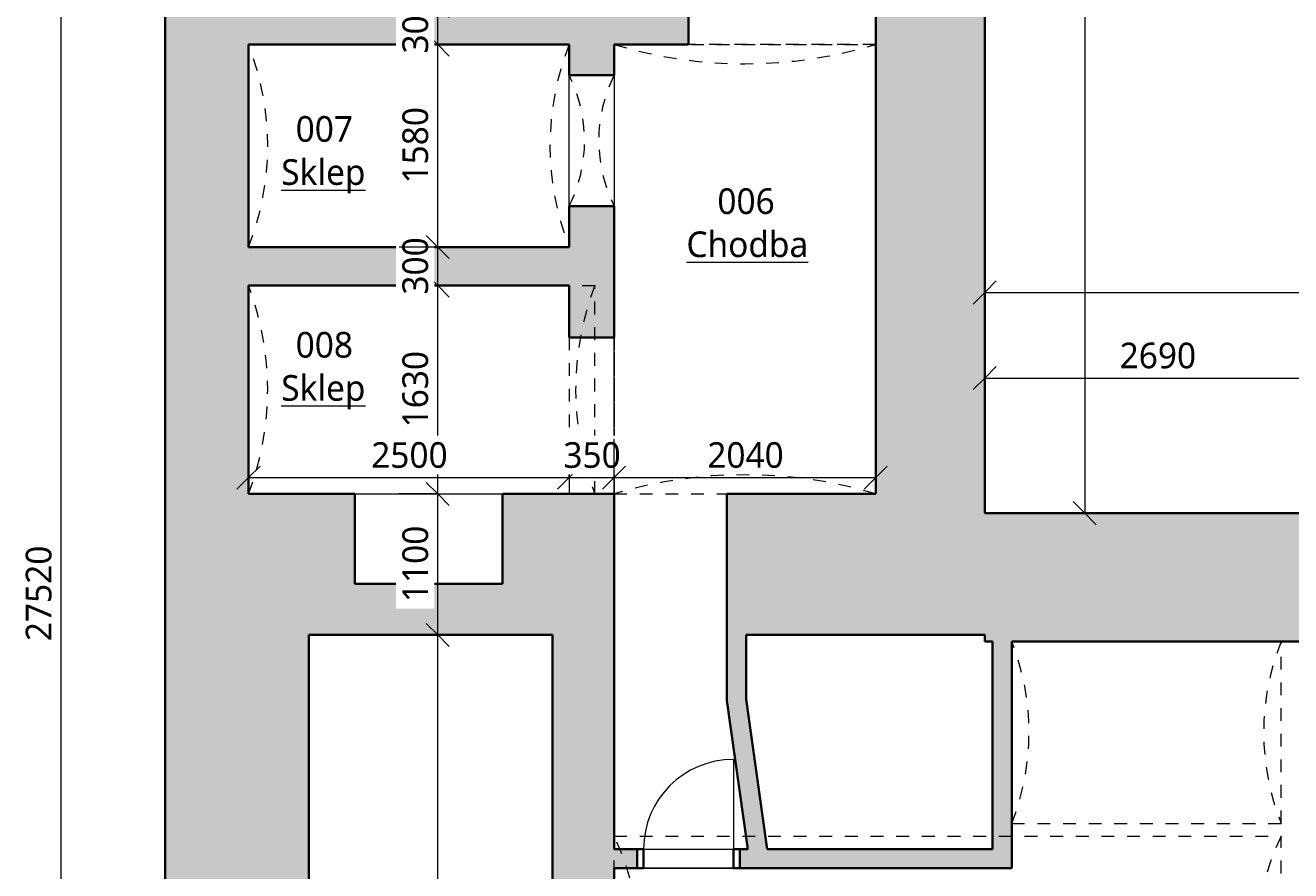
# Model space of a CAD drawing. Header units: metres. Extents: x -2.5 to 41.5, y -3.2 to 29.6.
# Tile 5 of 16: x -1.3 to 8.5, y 12 to 18.6. Entities that reach past the tile are written whole.
import ezdxf

# ---------------------------------------------------------------- set-up
doc = ezdxf.new("R2010")
doc.units = ezdxf.units.M
doc.linetypes.add('AV - Cerch_ 1 tecka 2mm', pattern=[0.004, 0.002, -0.001, 0, -0.001])
doc.layers.add('AV-KOTY', color=5, linetype='Continuous', lineweight=13, true_color=0x0000ff)
doc.layers.add('AV-MISTNOSTI', color=5, linetype='Continuous', lineweight=5, true_color=0x0000ff)
for name, color, linetype, lineweight in [('AV-KOTY-100', 7, 'Continuous', 5), ('AV-SRAFY', 7, 'Continuous', 35), ('AV-STAVBA', 7, 'Continuous', 18)]:
    doc.layers.add(name, color=color, linetype=linetype, lineweight=lineweight)
doc.styles.add('Trebuchet MS', font='trebuc.ttf', dxfattribs={"height": 0.2})
doc.styles.add('Trebuchet MS_B', font='trebuc.ttf', dxfattribs={"height": 0.2})
doc.dimstyles.new('2_mm_-_O_-_Blue_-_mm_-_zaokrouhlena_1', dxfattribs={"dimscale": 0.3048, "dimtxt": 0.20619, "dimasz": 0.590551, "dimexe": 0.393701, "dimexo": 0.0625, "dimgap": 0.065617, "dimtad": 1, "dimdec": 0, "dimlfac": 1000, "dimrnd": 10, "dimzin": 0, "dimdsep": 46, "dimtxsty": 'Trebuchet MS', "dimblk1": 'OBLIQUE', "dimblk2": 'OBLIQUE', "dimsah": 1, "dimcen": 0.09, "dimazin": 0, "dimtfac": 1, "dimtdec": 4, "dimtix": 1, "dimtmove": 0, "dimatfit": 3, "dimfxl": 0.984252, "dimfxlon": 1, "dimtvp": 1, "dimtfill": 1, "dimtolj": 1, "dimtzin": 0, "dimarcsym": 2})

# ---------------------------------------------------------------- blocks, each defined once
blk = doc.blocks.new('GM_Otvor s klenutým nadpražím - 1020x2020_2500-876092-1PP')
at = {"layer": 'AV-STAVBA', "linetype": 'AV - Cerch_ 1 tecka 2mm', "lineweight": 13}
for p, q in [((-0.51, 0.175), (0.51, 0.175)), ((0.4265, -0.175), (-0.4265, -0.175))]:
    blk.add_line(p, q, dxfattribs=at)
for centre, radius, start, end in [((0, 1.1988), 1.1438, 243.51896, 296.48104), ((0, -1.1988), 1.1437, 63.51896, 116.48104)]:
    blk.add_arc(centre, radius, start, end, dxfattribs=at)
blk = doc.blocks.new('DO_1-L_Ocel_ - 700x1970_150_bez křídla-919907-1PP')
at = {"layer": 'AV-STAVBA'}
for p, q in [((0.35, 0.775), (0.35, 0.075)), ((-0.35, 0.075), (0.35, 0.075)), ((-0.35, -0.075), (0.35, -0.075))]:
    blk.add_line(p, q, dxfattribs=at)
at = {"layer": 'AV-STAVBA', "linetype": 'AV - Cerch_ 1 tecka 2mm'}
for p, q in [((-0.4, 0.075), (0.4, 0.075)), ((-0.35, 0.075), (0.35, 0.075)), ((-0.4, -0.075), (0.4, -0.075)), ((-0.35, -0.075), (0.35, -0.075))]:
    blk.add_line(p, q, dxfattribs=at)
at = {"layer": 'AV-STAVBA', "lineweight": 35}
for p, q in [((-0.35, 0.075), (-0.4, 0.075)), ((-0.4, 0.075), (-0.4, -0.075)), ((-0.35, -0.075), (-0.35, 0.075)), ((0.4, 0.075), (0.35, 0.075)), ((0.35, 0.075), (0.35, -0.075)), ((0.4, -0.075), (0.4, 0.075)), ((-0.4, -0.075), (-0.35, -0.075)), ((0.35, -0.075), (0.4, -0.075))]:
    blk.add_line(p, q, dxfattribs=at)
at = {"layer": 'AV-STAVBA'}
blk.add_arc((0.35, 0.075), 0.7, 90, 180, dxfattribs=at)
blk = doc.blocks.new('GM_Void_valená klenba - GM_Void_valená klenba-1524421-1PP')
at = {"layer": 'AV-STAVBA', "linetype": 'AV - Cerch_ 1 tecka 2mm', "lineweight": 13}
for p, q in [((-1.02, 1.7525), (-1.02, -1.7525)), ((-1.02, 1.7525), (1.02, 1.7525)), ((1.02, 1.7525), (1.02, -1.7525)), ((-1.02, -1.7525), (1.02, -1.7525))]:
    blk.add_line(p, q, dxfattribs=at)
for centre, start, end in [((0, 5.1424), 253.25363, 286.74637), ((0, -5.1424), 73.25363, 106.74637)]:
    blk.add_arc(centre, 3.54, start, end, dxfattribs=at)
blk = doc.blocks.new('GM_Void_valená klenba - GM_Void_valená klenba-1524422-1PP')
at = {"layer": 'AV-STAVBA', "linetype": 'AV - Cerch_ 1 tecka 2mm', "lineweight": 13}
for p, q in [((-0.79, 1.25), (-0.79, -1.25)), ((-0.79, 1.25), (0.79, 1.25)), ((0.79, 1.25), (0.79, -1.25)), ((-0.79, -1.25), (0.79, -1.25))]:
    blk.add_line(p, q, dxfattribs=at)
for centre, start, end in [((0, 3.2603), 248.54682, 291.45318), ((0, -3.2603), 68.54682, 111.45318)]:
    blk.add_arc(centre, 2.16, start, end, dxfattribs=at)
blk = doc.blocks.new('GM_Void_valená klenba - GM_Void_valená klenba-1524437-1PP')
at = {"layer": 'AV-STAVBA', "linetype": 'AV - Cerch_ 1 tecka 2mm', "lineweight": 13}
for p, q in [((-0.845, 2.6), (-0.845, -2.6)), ((-0.845, 2.6), (0.845, 2.6)), ((0.845, 2.6), (0.845, -2.6)), ((-0.845, -2.6), (0.845, -2.6))]:
    blk.add_line(p, q, dxfattribs=at)
for centre, start, end in [((0, 4.3352), 244.03488, 295.96512), ((0, -4.3352), 64.03488, 115.96512)]:
    blk.add_arc(centre, 1.93, start, end, dxfattribs=at)
blk = doc.blocks.new('GM_Void_valená klenba - GM_Void_valená klenba-1524443-1PP')
at = {"layer": 'AV-STAVBA', "linetype": 'AV - Cerch_ 1 tecka 2mm', "lineweight": 13}
for p, q in [((-0.71, 1.05), (-0.71, -1.05)), ((-0.71, 1.05), (0.71, 1.05)), ((0.71, 1.05), (0.71, -1.05)), ((-0.71, -1.05), (0.71, -1.05))]:
    blk.add_line(p, q, dxfattribs=at)
for centre, start, end in [((0, 2.8447), 248.41534, 291.58466), ((0, -2.8447), 68.41534, 111.58466)]:
    blk.add_arc(centre, 1.93, start, end, dxfattribs=at)
blk = doc.blocks.new('GM_Otvor_obdélníkový - 1460x2450-872044-1PP')
at = {"layer": 'AV-STAVBA', "linetype": 'AV - Cerch_ 1 tecka 2mm', "lineweight": 13}
for p, q in [((-0.73, 0.15), (0.73, 0.15)), ((-0.73, -0.15), (0.73, -0.15)), ((-0.73, -0.15), (0.73, -0.15))]:
    blk.add_line(p, q, dxfattribs=at)
blk = doc.blocks.new('GM_Otvor_obdélníkový - 1220x1600-872865-1PP')
at = {"layer": 'AV-STAVBA', "linetype": 'AV - Cerch_ 1 tecka 2mm', "lineweight": 13}
for p, q in [((-0.61, 0.175), (0.61, 0.175)), ((-0.61, -0.175), (0.61, -0.175)), ((-0.61, -0.175), (0.61, -0.175))]:
    blk.add_line(p, q, dxfattribs=at)
blk = doc.blocks.new('GM_Void_valená klenba - GM_Void_valená klenba-1531971-1PP')
at = {"layer": 'AV-STAVBA', "linetype": 'AV - Cerch_ 1 tecka 2mm', "lineweight": 13}
for p, q in [((-0.8125, 1.35), (-0.8125, -1.35)), ((-0.8125, 1.35), (0.8125, 1.35)), ((0.8125, 1.35), (0.8125, -1.35)), ((-0.8125, -1.35), (0.8125, -1.35))]:
    blk.add_line(p, q, dxfattribs=at)
for centre, start, end in [((0, 3.4803), 249.1232, 290.8768), ((0, -3.4803), 69.1232, 110.8768)]:
    blk.add_arc(centre, 2.28, start, end, dxfattribs=at)
blk = doc.blocks.new('GM_Nika_obdélníková - 1150x1400-1539862-1PP')
at = {"layer": 'AV-STAVBA', "linetype": 'AV - Cerch_ 1 tecka 2mm'}
blk.add_line((-0.575, 0.55), (0.575, 0.55), dxfattribs=at)
blk = doc.blocks.new('DIMBLOCK38-1PP')
at = {"layer": 'AV-KOTY-100', "color": 5, "true_color": 0x0000ff}
for p, q in [((1.8902, 13.7982), (1.8002, 13.8882)), ((1.8902, 13.7982), (1.5902, 13.7982)), ((1.8902, 1.4982), (1.8902, 13.7982)), ((1.8902, 13.7982), (1.9802, 13.7082)), ((1.8902, 13.7982), (2.0102, 13.7982)), ((1.8902, 1.4982), (1.8002, 1.5882)), ((1.8902, 1.4982), (1.5902, 1.4982)), ((1.8902, 1.4982), (1.9802, 1.4082)), ((1.8902, 1.4982), (2.0102, 1.4982))]:
    blk.add_line(p, q, dxfattribs=at)
at = {"layer": 'AV-KOTY-100', "color": 0, "insert": (1.6143, 7.2813), "char_height": 0.2, "width": 0.880677, "attachment_point": 1, "rotation": 90, "line_spacing_factor": 1.048425, "style": 'Trebuchet MS', "bg_fill": 3, "box_fill_scale": 1.25, "bg_fill_color": 256, "bg_fill_true_color": 13158600, "bg_fill_transparency": 0}
blk.add_mtext('12300', dxfattribs=at)
blk = doc.blocks.new('_Oblique')
at = {"color": 0, "linetype": 'ByBlock', "lineweight": -2}
blk.add_line((-0.5, -0.5), (0.5, 0.5), dxfattribs=at)
blk = doc.blocks.new('DIMBLOCK39-1PP')
at = {"layer": 'AV-KOTY-100', "color": 5, "true_color": 0x0000ff}
for p, q in [((1.8902, 14.8982), (1.5902, 14.8982)), ((1.8902, 14.8982), (1.8002, 14.9882)), ((1.8902, 13.7982), (1.8902, 14.8982)), ((1.8902, 14.8982), (1.9802, 14.8082)), ((1.8902, 14.8982), (2.0102, 14.8982)), ((1.8902, 13.7982), (1.8002, 13.8882)), ((1.8902, 13.7982), (1.5902, 13.7982)), ((1.8902, 13.7982), (1.9802, 13.7082)), ((1.8902, 13.7982), (2.0102, 13.7982))]:
    blk.add_line(p, q, dxfattribs=at)
at = {"layer": 'AV-KOTY-100', "color": 0, "insert": (1.6143, 14.0546), "char_height": 0.2, "width": 0.704541, "attachment_point": 1, "rotation": 90, "line_spacing_factor": 1.048425, "style": 'Trebuchet MS', "bg_fill": 3, "box_fill_scale": 1.25, "bg_fill_color": 256, "bg_fill_true_color": 13158600, "bg_fill_transparency": 0}
blk.add_mtext('1100', dxfattribs=at)
blk = doc.blocks.new('DIMBLOCK40-1PP')
at = {"layer": 'AV-KOTY-100', "color": 5, "true_color": 0x0000ff}
for p, q in [((1.8902, 16.5232), (1.8002, 16.6132)), ((1.8902, 16.5232), (1.5902, 16.5232)), ((1.8902, 14.8982), (1.8902, 16.5232)), ((1.8902, 16.5232), (1.9802, 16.4332)), ((1.8902, 16.5232), (2.0102, 16.5232)), ((1.8902, 14.8982), (1.5902, 14.8982)), ((1.8902, 14.8982), (1.8002, 14.9882)), ((1.8902, 14.8982), (1.9802, 14.8082)), ((1.8902, 14.8982), (2.0102, 14.8982))]:
    blk.add_line(p, q, dxfattribs=at)
at = {"layer": 'AV-KOTY-100', "color": 0, "insert": (1.6143, 15.4171), "char_height": 0.2, "width": 0.704541, "attachment_point": 1, "rotation": 90, "line_spacing_factor": 1.048425, "style": 'Trebuchet MS', "bg_fill": 3, "box_fill_scale": 1.25, "bg_fill_color": 256, "bg_fill_true_color": 13158600, "bg_fill_transparency": 0}
blk.add_mtext('1630', dxfattribs=at)
blk = doc.blocks.new('DIMBLOCK41-1PP')
at = {"layer": 'AV-KOTY-100', "color": 5, "true_color": 0x0000ff}
for p, q in [((1.8902, 16.8232), (1.8002, 16.9132)), ((1.8902, 16.8232), (1.5902, 16.8232)), ((1.8902, 16.5232), (1.8902, 16.8232)), ((1.8902, 16.8232), (1.9802, 16.7332)), ((1.8902, 16.8232), (2.0102, 16.8232)), ((1.8902, 16.5232), (1.8002, 16.6132)), ((1.8902, 16.5232), (1.5902, 16.5232)), ((1.8902, 16.5232), (1.9802, 16.4332)), ((1.8902, 16.5232), (2.0102, 16.5232))]:
    blk.add_line(p, q, dxfattribs=at)
at = {"layer": 'AV-KOTY-100', "color": 0, "insert": (1.6143, 16.453), "char_height": 0.2, "width": 0.528406, "attachment_point": 1, "rotation": 90, "line_spacing_factor": 1.048425, "style": 'Trebuchet MS', "bg_fill": 3, "box_fill_scale": 1.25, "bg_fill_color": 256, "bg_fill_true_color": 13158600, "bg_fill_transparency": 0}
blk.add_mtext('300', dxfattribs=at)
blk = doc.blocks.new('DIMBLOCK42-1PP')
at = {"layer": 'AV-KOTY-100', "color": 5, "true_color": 0x0000ff}
for p, q in [((1.8902, 18.4032), (1.8002, 18.4932)), ((1.8902, 18.4032), (1.5902, 18.4032)), ((1.8902, 16.8232), (1.8902, 18.4032)), ((1.8902, 18.4032), (1.9802, 18.3132)), ((1.8902, 18.4032), (2.0102, 18.4032)), ((1.8902, 16.8232), (1.8002, 16.9132)), ((1.8902, 16.8232), (1.5902, 16.8232)), ((1.8902, 16.8232), (1.9802, 16.7332)), ((1.8902, 16.8232), (2.0102, 16.8232))]:
    blk.add_line(p, q, dxfattribs=at)
at = {"layer": 'AV-KOTY-100', "color": 0, "insert": (1.6143, 17.3196), "char_height": 0.2, "width": 0.704541, "attachment_point": 1, "rotation": 90, "line_spacing_factor": 1.048425, "style": 'Trebuchet MS', "bg_fill": 3, "box_fill_scale": 1.25, "bg_fill_color": 256, "bg_fill_true_color": 13158600, "bg_fill_transparency": 0}
blk.add_mtext('1580', dxfattribs=at)
blk = doc.blocks.new('DIMBLOCK43-1PP')
at = {"layer": 'AV-KOTY-100', "color": 5, "true_color": 0x0000ff}
for p, q in [((1.8902, 18.7032), (1.8002, 18.7932)), ((1.8902, 18.7032), (1.5902, 18.7032)), ((1.8902, 18.4032), (1.8902, 18.7032)), ((1.8902, 18.7032), (1.9802, 18.6132)), ((1.8902, 18.7032), (2.0102, 18.7032)), ((1.8902, 18.4032), (1.8002, 18.4932)), ((1.8902, 18.4032), (1.5902, 18.4032)), ((1.8902, 18.4032), (1.9802, 18.3132)), ((1.8902, 18.4032), (2.0102, 18.4032))]:
    blk.add_line(p, q, dxfattribs=at)
at = {"layer": 'AV-KOTY-100', "color": 0, "insert": (1.6143, 18.333), "char_height": 0.2, "width": 0.528406, "attachment_point": 1, "rotation": 90, "line_spacing_factor": 1.048425, "style": 'Trebuchet MS', "bg_fill": 3, "box_fill_scale": 1.25, "bg_fill_color": 256, "bg_fill_true_color": 13158600, "bg_fill_transparency": 0}
blk.add_mtext('300', dxfattribs=at)
blk = doc.blocks.new('DIMBLOCK46-1PP')
at = {"layer": 'AV-KOTY-100', "color": 5, "true_color": 0x0000ff}
for p, q in [((0.4148, 15.0259), (0.4148, 15.3259)), ((2.9148, 15.0259), (2.9148, 15.3259)), ((0.4148, 15.0259), (0.5048, 15.1159)), ((2.9148, 15.0259), (3.0048, 15.1159)), ((0.4148, 15.0259), (0.3248, 14.9359)), ((0.4148, 15.0259), (2.9148, 15.0259)), ((0.4148, 15.0259), (0.4148, 14.9059)), ((2.9148, 15.0259), (2.8248, 14.9359)), ((2.9148, 15.0259), (2.9148, 14.9059))]:
    blk.add_line(p, q, dxfattribs=at)
at = {"layer": 'AV-KOTY-100', "color": 0, "insert": (1.3713, 15.3018), "char_height": 0.2, "width": 0.704541, "attachment_point": 1, "line_spacing_factor": 1.048425, "style": 'Trebuchet MS', "bg_fill": 3, "box_fill_scale": 1.25, "bg_fill_color": 256, "bg_fill_true_color": 13158600, "bg_fill_transparency": 0}
blk.add_mtext('2500', dxfattribs=at)
blk = doc.blocks.new('DIMBLOCK47-1PP')
at = {"layer": 'AV-KOTY-100', "color": 5, "true_color": 0x0000ff}
for p, q in [((2.9148, 15.0259), (2.9148, 15.3259)), ((3.2648, 15.0259), (3.2648, 15.3259)), ((2.9148, 15.0259), (3.0048, 15.1159)), ((3.2648, 15.0259), (3.3548, 15.1159)), ((2.9148, 15.0259), (2.8248, 14.9359)), ((2.9148, 15.0259), (3.2648, 15.0259)), ((2.9148, 15.0259), (2.9148, 14.9059)), ((3.2648, 15.0259), (3.1748, 14.9359)), ((3.2648, 15.0259), (3.2648, 14.9059))]:
    blk.add_line(p, q, dxfattribs=at)
at = {"layer": 'AV-KOTY-100', "color": 0, "insert": (2.8696, 15.3018), "char_height": 0.2, "width": 0.528406, "attachment_point": 1, "line_spacing_factor": 1.048425, "style": 'Trebuchet MS', "bg_fill": 3, "box_fill_scale": 1.25, "bg_fill_color": 256, "bg_fill_true_color": 13158600, "bg_fill_transparency": 0}
blk.add_mtext('350', dxfattribs=at)
blk = doc.blocks.new('DIMBLOCK48-1PP')
at = {"layer": 'AV-KOTY-100', "color": 5, "true_color": 0x0000ff}
for p, q in [((3.2648, 15.0259), (3.2648, 15.3259)), ((5.3048, 15.0259), (5.3048, 15.3259)), ((3.2648, 15.0259), (3.3548, 15.1159)), ((5.3048, 15.0259), (5.3948, 15.1159)), ((3.2648, 15.0259), (3.1748, 14.9359)), ((3.2648, 15.0259), (5.3048, 15.0259)), ((3.2648, 15.0259), (3.2648, 14.9059)), ((5.3048, 15.0259), (5.2148, 14.9359)), ((5.3048, 15.0259), (5.3048, 14.9059))]:
    blk.add_line(p, q, dxfattribs=at)
at = {"layer": 'AV-KOTY-100', "color": 0, "insert": (3.9913, 15.3018), "char_height": 0.2, "width": 0.704541, "attachment_point": 1, "line_spacing_factor": 1.048425, "style": 'Trebuchet MS', "bg_fill": 3, "box_fill_scale": 1.25, "bg_fill_color": 256, "bg_fill_true_color": 13158600, "bg_fill_transparency": 0}
blk.add_mtext('2040', dxfattribs=at)
blk = doc.blocks.new('DIMBLOCK49-1PP')
at = {"layer": 'AV-KOTY-100', "color": 5, "true_color": 0x0000ff}
for p, q in [((6.9338, 27.8756), (6.8438, 27.9656)), ((6.9338, 27.8756), (6.6338, 27.8756)), ((6.9338, 27.8756), (6.9338, 14.7482)), ((6.9338, 27.8756), (7.0238, 27.7856)), ((6.9338, 27.8756), (7.0538, 27.8756)), ((6.9338, 14.7482), (6.8438, 14.8382)), ((6.9338, 14.7482), (6.8138, 14.7482)), ((6.9338, 14.7482), (7.0238, 14.6582)), ((6.9338, 14.7482), (7.2338, 14.7482))]:
    blk.add_line(p, q, dxfattribs=at)
at = {"layer": 'AV-KOTY-100', "color": 0, "insert": (6.6578, 20.945), "char_height": 0.2, "width": 0.880677, "attachment_point": 1, "rotation": 90, "line_spacing_factor": 1.048425, "style": 'Trebuchet MS', "bg_fill": 3, "box_fill_scale": 1.25, "bg_fill_color": 256, "bg_fill_true_color": 13158600, "bg_fill_transparency": 0}
blk.add_mtext('13130', dxfattribs=at)
blk = doc.blocks.new('DIMBLOCK51-1PP')
at = {"layer": 'AV-KOTY-100', "color": 5, "true_color": 0x0000ff}
for p, q in [((-1.046, 27.8756), (-1.136, 27.9656)), ((-1.046, 27.8756), (-1.166, 27.8756)), ((-1.046, 0.3582), (-1.046, 27.8756)), ((-1.046, 27.8756), (-0.956, 27.7856)), ((-1.046, 27.8756), (-0.746, 27.8756)), ((-1.046, 0.3582), (-1.136, 0.4482)), ((-1.046, 0.3582), (-1.166, 0.3582)), ((-1.046, 0.3582), (-0.956, 0.2682)), ((-1.046, 0.3582), (-0.746, 0.3582))]:
    blk.add_line(p, q, dxfattribs=at)
at = {"layer": 'AV-KOTY-100', "color": 0, "insert": (-1.322, 13.75), "char_height": 0.2, "width": 0.880677, "attachment_point": 1, "rotation": 90, "line_spacing_factor": 1.048425, "style": 'Trebuchet MS', "bg_fill": 3, "box_fill_scale": 1.25, "bg_fill_color": 256, "bg_fill_true_color": 13158600, "bg_fill_transparency": 0}
blk.add_mtext('27520', dxfattribs=at)
blk = doc.blocks.new('DIMBLOCK53-1PP')
at = {"layer": 'AV-KOTY-100', "color": 5, "true_color": 0x0000ff}
for p, q in [((6.1548, 15.8021), (6.1548, 16.1021)), ((6.1548, 15.8021), (6.2448, 15.8921)), ((8.8448, 15.8021), (8.8448, 15.9221)), ((8.8448, 15.8021), (8.9348, 15.8921)), ((6.1548, 15.8021), (6.0648, 15.7121)), ((6.1548, 15.8021), (8.8448, 15.8021)), ((6.1548, 15.8021), (6.1548, 15.6821)), ((8.8448, 15.8021), (8.7548, 15.7121)), ((8.8448, 15.8021), (8.8448, 15.5021))]:
    blk.add_line(p, q, dxfattribs=at)
at = {"layer": 'AV-KOTY-100', "color": 0, "insert": (7.2063, 16.078), "char_height": 0.2, "width": 0.704541, "attachment_point": 1, "line_spacing_factor": 1.048425, "style": 'Trebuchet MS', "bg_fill": 3, "box_fill_scale": 1.25, "bg_fill_color": 256, "bg_fill_true_color": 13158600, "bg_fill_transparency": 0}
blk.add_mtext('2690', dxfattribs=at)
blk = doc.blocks.new('DIMBLOCK70-1PP')
at = {"layer": 'AV-KOTY-100', "color": 5, "true_color": 0x0000ff}
for p, q in [((6.1548, 16.469), (6.1548, 16.769)), ((39.7648, 16.469), (39.7648, 16.589)), ((6.1548, 16.469), (6.2448, 16.559)), ((39.7648, 16.469), (39.8548, 16.559)), ((6.1548, 16.469), (6.0648, 16.379)), ((6.1548, 16.469), (39.7648, 16.469)), ((6.1548, 16.469), (6.1548, 16.349)), ((39.7648, 16.469), (39.6748, 16.379)), ((39.7648, 16.469), (39.7648, 16.169))]:
    blk.add_line(p, q, dxfattribs=at)
at = {"layer": 'AV-KOTY-100', "color": 0, "insert": (22.5929, 16.7449), "char_height": 0.2, "width": 0.880677, "attachment_point": 1, "line_spacing_factor": 1.048425, "style": 'Trebuchet MS', "bg_fill": 3, "box_fill_scale": 1.25, "bg_fill_color": 256, "bg_fill_true_color": 13158600, "bg_fill_transparency": 0}
blk.add_mtext('33610', dxfattribs=at)

msp = doc.modelspace()

# ---------------------------------------------------------------- hatches: boundary and pattern name
at = {"layer": 'AV-SRAFY', "lineweight": 18}
for points in [[(5.7141, 14.8982), (6.1548, 14.8982), (6.1548, 27.8756), (5.3048, 27.8756), (5.3048, 14.8982)], [(0.4148, 14.8982), (0.4148, 18.7032), (-0.2352, 18.7032), (-0.2352, 14.8982)], [(2.5231, 18.4032), (3.8448, 18.4032), (3.8448, 18.7032), (0.4148, 18.7032), (0.4148, 18.4032)], [(2.9148, 16.5232), (2.9148, 16.8232), (0.4148, 16.8232), (0.4148, 16.5232), (2.5231, 16.5232)], [(0.8848, 13.7982), (2.7848, 13.7982), (2.7848, 14.8982), (2.3948, 14.8982), (2.3948, 14.1982), (1.2448, 14.1982), (1.2448, 14.8982), (-0.2352, 14.8982), (-0.2352, 13.7982)], [(3.2648, 10.1482), (3.2648, 14.8982), (2.7848, 14.8982), (2.7848, 10.1482), (2.9648, 10.1482)], [(4.1448, 13.2882), (4.2948, 13.2987), (4.2948, 14.8982), (4.1448, 14.8982)], [(5.7141, 13.7982), (6.1548, 13.7982), (6.1548, 14.8982), (4.2948, 14.8982), (4.2948, 13.7982)], [(6.2148, 12.1282), (6.3648, 12.1282), (6.3648, 13.7482), (6.2148, 13.7482)], [(4.3078, 12.1282), (4.4593, 12.1282), (4.2948, 13.2987), (4.1448, 13.2882), (4.2044, 12.8643)]]:
    msp.add_hatch(color=256, dxfattribs=at).paths.add_polyline_path(points)
h = msp.add_hatch(color=256, dxfattribs=at)
h.paths.add_polyline_path([(2.9148, 16.1182), (3.2648, 16.1182), (3.2648, 17.1432), (2.9148, 17.1432), (2.9148, 16.5232)])
h.paths.add_polyline_path([(3.2648, 18.1632), (3.2648, 18.4032), (2.9148, 18.4032), (2.9148, 18.1632)])
at = {"layer": 'AV-SRAFY', "lineweight": 5}
h = msp.add_hatch(color=256, dxfattribs=at)
h.paths.add_polyline_path([(10.6148, 13.7482), (11.4448, 13.7482), (11.4448, 13.8052), (10.6148, 13.8052)])
h.paths.add_polyline_path([(6.9831, 13.7482), (8.8448, 13.7482), (8.8448, 13.8052), (7.1415, 13.8052), (7.1415, 14.7482), (6.1548, 14.7482), (6.1548, 13.7482), (6.3648, 13.7482)])
for points in [[(10.6148, 13.8052), (11.4448, 13.8052), (11.4448, 14.7482), (7.1415, 14.7482), (7.1415, 13.8052), (8.8448, 13.8052), (8.8448, 14.4182), (10.6148, 14.4182)], [(0.4148, 1.4982), (0.4148, 4.3882), (0.8848, 4.3882), (0.8848, 5.2082), (0.4148, 5.2082), (0.4148, 7.4782), (0.8848, 7.4782), (0.8848, 13.7982), (-0.2352, 13.7982), (-0.2352, 1.4982)]]:
    msp.add_hatch(color=256, dxfattribs=at).paths.add_polyline_path(points)
at = {"layer": 'AV-SRAFY', "lineweight": 18}
h = msp.add_hatch(color=256, dxfattribs=at)
h.paths.add_polyline_path([(3.4448, 11.9782), (3.4448, 12.1282), (3.2648, 12.1282), (3.2648, 11.9782)])
h.paths.add_polyline_path([(6.3648, 11.9782), (6.3648, 12.1282), (4.2448, 12.1282), (4.2448, 11.9782), (5.7141, 11.9782)])

# ---------------------------------------------------------------- linework, layer by layer
at = {"layer": 'AV-STAVBA', "lineweight": 35}
for p, q in [((-0.2352, 27.8756), (-0.2352, 0.4482)), ((6.1548, 14.7482), (6.1548, 27.8756)), ((5.3048, 20.4882), (5.3048, 14.8982)), ((3.8448, 18.4032), (3.8448, 18.7032)), ((0.4148, 16.8232), (0.4148, 18.4032)), ((0.4148, 18.4032), (2.9148, 18.4032)), ((2.9148, 18.4032), (2.9148, 18.1632)), ((3.2648, 18.4032), (3.8448, 18.4032)), ((3.2648, 18.1632), (3.2648, 18.4032)), ((2.9148, 18.1632), (3.2648, 18.1632)), ((2.9148, 17.1432), (2.9148, 16.8232)), ((3.2648, 17.1432), (2.9148, 17.1432)), ((3.2648, 16.1182), (3.2648, 17.1432)), ((2.9148, 16.8232), (0.4148, 16.8232)), ((0.4148, 14.8982), (0.4148, 16.5232)), ((0.4148, 16.5232), (2.9148, 16.5232)), ((2.9148, 16.5232), (2.9148, 16.1182)), ((2.9148, 16.1182), (3.2648, 16.1182)), ((1.2448, 14.8982), (0.4148, 14.8982)), ((1.2448, 14.1982), (1.2448, 14.8982)), ((3.2648, 14.8982), (2.3948, 14.8982)), ((2.3948, 14.8982), (2.3948, 14.1982)), ((3.2648, 12.1282), (3.2648, 14.8982)), ((4.1448, 14.8982), (4.1448, 13.2882)), ((5.3048, 14.8982), (4.1448, 14.8982)), ((11.9548, 14.7482), (6.1548, 14.7482)), ((2.3948, 14.1982), (1.2448, 14.1982)), ((0.8848, 7.4782), (0.8848, 13.7982)), ((0.8848, 13.7982), (2.7848, 13.7982)), ((2.7848, 13.7982), (2.7848, 10.1482)), ((4.2948, 13.2987), (4.2948, 13.7982)), ((4.2948, 13.7982), (6.1548, 13.7982)), ((6.1548, 13.7482), (6.1548, 13.7982)), ((6.1548, 13.7482), (6.2148, 13.7482)), ((6.2148, 13.7482), (6.2148, 12.1282)), ((6.3648, 13.7482), (8.8448, 13.7482)), ((6.3648, 11.9782), (6.3648, 13.7482)), ((4.1448, 13.2882), (4.3078, 12.1282)), ((4.4593, 12.1282), (4.2948, 13.2987)), ((3.4448, 12.1282), (3.2648, 12.1282)), ((3.4448, 11.9782), (3.4448, 12.1282)), ((4.3078, 12.1282), (4.2448, 12.1282)), ((4.2448, 12.1282), (4.2448, 11.9782)), ((6.2148, 12.1282), (4.4593, 12.1282)), ((3.2648, 8.7482), (3.2648, 11.9782)), ((3.2648, 11.9782), (3.4448, 11.9782)), ((4.2448, 11.9782), (6.3648, 11.9782))]:
    msp.add_line(p, q, dxfattribs=at)
at = {"layer": 'AV-STAVBA'}
for p, q in [((2.9148, 17.1432), (2.9148, 18.1632)), ((3.2648, 18.1632), (3.2648, 17.1432)), ((3.2648, 14.8982), (3.2648, 16.1182)), ((1.2448, 14.8982), (2.3948, 14.8982)), ((3.4948, 12.1282), (4.1948, 12.1282)), ((4.1948, 11.9782), (3.4948, 11.9782))]:
    msp.add_line(p, q, dxfattribs=at)

# ---------------------------------------------------------------- block references
for name, p, rotation in [('GM_Otvor_obdélníkový - 1460x2450-872044-1PP', (4.5748, 18.5532), 180), ('GM_Otvor_obdélníkový - 1220x1600-872865-1PP', (3.0898, 15.5082), 269.9999999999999)]:
    msp.add_blockref(name, p, dxfattribs=dict(at, rotation=rotation))
at = {"layer": 'AV-STAVBA', "linetype": 'AV - Cerch_ 1 tecka 2mm', "lineweight": 13}
for name, p, rotation in [('GM_Void_valená klenba - GM_Void_valená klenba-1524422-1PP', (1.6648, 17.6132), 89.9999999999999), ('GM_Otvor s klenutým nadpražím - 1020x2020_2500-876092-1PP', (3.0898, 17.6532), 89.99999999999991), ('GM_Void_valená klenba - GM_Void_valená klenba-1531971-1PP', (1.7648, 15.7107), 89.9999999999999), ('GM_Void_valená klenba - GM_Void_valená klenba-1524443-1PP', (7.4148, 13.0382), 89.9999999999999), ('GM_Void_valená klenba - GM_Void_valená klenba-1524437-1PP', (5.8648, 11.3832), 89.9999999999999)]:
    msp.add_blockref(name, p, dxfattribs=dict(at, rotation=rotation))
msp.add_blockref('GM_Void_valená klenba - GM_Void_valená klenba-1524421-1PP', (4.2848, 16.6507), dxfattribs=at)
at = {"layer": 'AV-STAVBA'}
for name, p in [('GM_Nika_obdélníková - 1150x1400-1539862-1PP', (1.8198, 14.3482)), ('DO_1-L_Ocel_ - 700x1970_150_bez křídla-919907-1PP', (3.8448, 12.0532))]:
    msp.add_blockref(name, p, dxfattribs=at)

# ---------------------------------------------------------------- texts
at = {"layer": 'AV-MISTNOSTI', "char_height": 0.2, "attachment_point": 1, "style": 'Trebuchet MS_B'}
for s, insert, width in [('007', (0.7823, 17.8449), 0.601266), ('\\LSklep', (0.6698, 17.5086), 0.873839), ('006', (4.0701, 17.2816), 0.601266), ('\\LChodba', (3.8286, 16.9453), 1.186497), ('008', (0.7823, 16.1613), 0.601266), ('\\LSklep', (0.6698, 15.825), 0.873839)]:
    msp.add_mtext(s, dxfattribs=dict(at, insert=insert, width=width))

# ---------------------------------------------------------------- dimensions: what is measured, and where the dimension line sits
at = {"layer": 'AV-KOTY', "lineweight": 5}
dim = msp.add_linear_dim(base=(-1.046, 27.8756), p1=(-0.746, 0.3582), p2=(-0.746, 27.8756), angle=90, dimstyle='2_mm_-_O_-_Blue_-_mm_-_zaokrouhlena_1', override={"dimpost": '<>', "dimfxl": 27.517414}, dxfattribs=at)
dim.commit()
dim.dimension.update_dxf_attribs({"geometry": 'DIMBLOCK51-1PP', "text_midpoint": (-1.1678, 14.1169)})

# ---------------------------------------------------------------- next in the draw order: dimensions: what is measured, and where the dimension line sits
for base, p1, p2, override, picture, middle in [((6.9338, 14.7482), (6.6338, 27.8756), (7.2338, 14.7482), {"dimpost": '<>', "dimfxl": 13.141118}, 'DIMBLOCK49-1PP', (6.812, 21.3119)), ((1.8902, 13.7982), (1.5902, 1.4982), (1.5902, 13.7982), {"dimpost": '<>', "dimfxl": 12.3}, 'DIMBLOCK38-1PP', (1.7685, 7.6482))]:
    dim = msp.add_linear_dim(base=base, p1=p1, p2=p2, angle=90, dimstyle='2_mm_-_O_-_Blue_-_mm_-_zaokrouhlena_1', override=override, dxfattribs=at)
    dim.commit()
    dim.dimension.update_dxf_attribs({"geometry": picture, "text_midpoint": middle})

# ---------------------------------------------------------------- next in the draw order: dimensions: what is measured, and where the dimension line sits
for base, p1, p2, override, picture, middle in [((39.7648, 16.469), (6.1548, 16.769), (39.7648, 16.169), {"dimpost": '<>', "dimfxl": 33.615355}, 'DIMBLOCK70-1PP', (22.9598, 16.5911)), ((8.8448, 15.8021), (6.1548, 16.1021), (8.8448, 15.5021), {"dimpost": '<>', "dimfxl": 2.756102}, 'DIMBLOCK53-1PP', (7.4998, 15.9241))]:
    dim = msp.add_linear_dim(base=base, p1=p1, p2=p2, dimstyle='2_mm_-_O_-_Blue_-_mm_-_zaokrouhlena_1', override=override, dxfattribs=at)
    dim.commit()
    dim.dimension.update_dxf_attribs({"geometry": picture, "text_midpoint": middle})
dim = msp.add_linear_dim(base=(1.8902, 14.8982), p1=(1.5902, 13.7982), p2=(1.5902, 14.8982), angle=90, dimstyle='2_mm_-_O_-_Blue_-_mm_-_zaokrouhlena_1', override={"dimpost": '<>', "dimfxl": 1.1}, dxfattribs=at)
dim.commit()
dim.dimension.update_dxf_attribs({"geometry": 'DIMBLOCK39-1PP', "text_midpoint": (1.7685, 14.3482)})

# ---------------------------------------------------------------- next in the draw order: dimensions: what is measured, and where the dimension line sits
dim = msp.add_linear_dim(base=(1.8902, 16.5232), p1=(1.5902, 14.8982), p2=(1.5902, 16.5232), angle=90, dimstyle='2_mm_-_O_-_Blue_-_mm_-_zaokrouhlena_1', override={"dimpost": '<>', "dimfxl": 1.625}, dxfattribs=at)
dim.commit()
dim.dimension.update_dxf_attribs({"geometry": 'DIMBLOCK40-1PP', "text_midpoint": (1.7681, 15.7107)})

# ---------------------------------------------------------------- next in the draw order: dimensions: what is measured, and where the dimension line sits
dim = msp.add_linear_dim(base=(1.8902, 16.8232), p1=(1.5902, 16.5232), p2=(1.5902, 16.8232), angle=90, dimstyle='2_mm_-_O_-_Blue_-_mm_-_zaokrouhlena_1', override={"dimpost": '<>', "dimfxl": 0.3}, dxfattribs=at)
dim.commit()
dim.dimension.update_dxf_attribs({"geometry": 'DIMBLOCK41-1PP', "text_midpoint": (1.7685, 16.6732)})
dim = msp.add_linear_dim(base=(2.9148, 15.0259), p1=(0.4148, 15.3259), p2=(2.9148, 15.3259), dimstyle='2_mm_-_O_-_Blue_-_mm_-_zaokrouhlena_1', override={"dimpost": '<>', "dimfxl": 2.5}, dxfattribs=at)
dim.commit()
dim.dimension.update_dxf_attribs({"geometry": 'DIMBLOCK46-1PP', "text_midpoint": (1.6648, 15.1477)})

# ---------------------------------------------------------------- next in the draw order: dimensions: what is measured, and where the dimension line sits
dim = msp.add_linear_dim(base=(1.8902, 18.4032), p1=(1.5902, 16.8232), p2=(1.5902, 18.4032), angle=90, dimstyle='2_mm_-_O_-_Blue_-_mm_-_zaokrouhlena_1', override={"dimpost": '<>', "dimfxl": 1.58}, dxfattribs=at)
dim.commit()
dim.dimension.update_dxf_attribs({"geometry": 'DIMBLOCK42-1PP', "text_midpoint": (1.7685, 17.6132)})
dim = msp.add_linear_dim(base=(3.2648, 15.0259), p1=(2.9148, 15.3259), p2=(3.2648, 15.3259), dimstyle='2_mm_-_O_-_Blue_-_mm_-_zaokrouhlena_1', override={"dimpost": '<>', "dimfxl": 0.35}, dxfattribs=at)
dim.commit()
dim.dimension.update_dxf_attribs({"geometry": 'DIMBLOCK47-1PP', "text_midpoint": (3.0898, 15.1477)})

# ---------------------------------------------------------------- next in the draw order: dimensions: what is measured, and where the dimension line sits
dim = msp.add_linear_dim(base=(1.8902, 18.7032), p1=(1.5902, 18.4032), p2=(1.5902, 18.7032), angle=90, dimstyle='2_mm_-_O_-_Blue_-_mm_-_zaokrouhlena_1', override={"dimpost": '<>', "dimfxl": 0.3}, dxfattribs=at)
dim.commit()
dim.dimension.update_dxf_attribs({"geometry": 'DIMBLOCK43-1PP', "text_midpoint": (1.7685, 18.5532)})
dim = msp.add_linear_dim(base=(5.3048, 15.0259), p1=(3.2648, 15.3259), p2=(5.3048, 15.3259), dimstyle='2_mm_-_O_-_Blue_-_mm_-_zaokrouhlena_1', override={"dimpost": '<>', "dimfxl": 2.04}, dxfattribs=at)
dim.commit()
dim.dimension.update_dxf_attribs({"geometry": 'DIMBLOCK48-1PP', "text_midpoint": (4.2848, 15.1477)})

doc.saveas('drawing.dxf')
